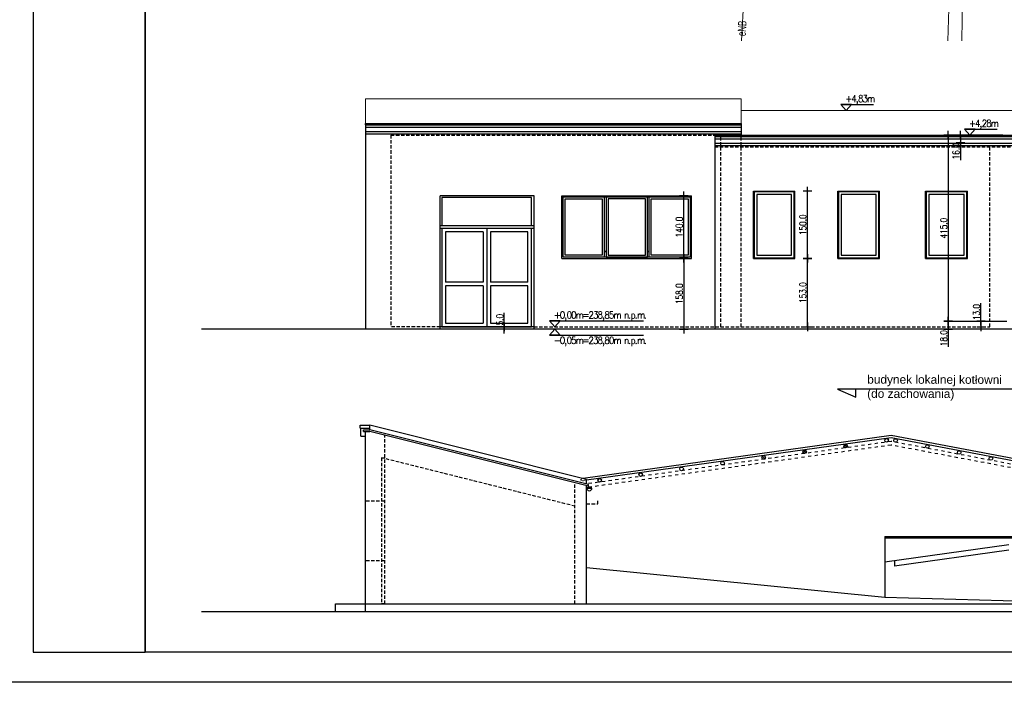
# Model space of a CAD drawing. Header units: millimetres. Extents: x 22865 to 60762, y -18816 to 15611.
# Tile 4 of 256: x 32655 to 34854, y -15364 to -13885. Entities that reach past the tile are written whole.
import ezdxf
from ezdxf.enums import TextEntityAlignment as Align

# ---------------------------------------------------------------- set-up
doc = ezdxf.new("R2010")
doc.units = ezdxf.units.MM
for name, pattern in [('3_SUCP', [0]), ('3_SUEP_A', [0]), ('DASHED', [15, 7, -8]), ('DASHED2', [0.375, 0.25, -0.125])]:
    doc.linetypes.add(name, pattern=pattern)
for name, color, linetype, lineweight in [('CIENKA', 1, 'Continuous', 13), ('Nowe_Archibet 420-K Ściany_Nr_pióra__162', 252, 'Continuous', 5), ('SUEP_E_T_0', 1, 'Continuous', 0), ('SUEP_L_0', 1, '3_SUEP_A', 18)]:
    doc.layers.add(name, color=color, linetype=linetype, lineweight=lineweight)
for name, color, linetype in [('RAMLA', 2, 'Continuous'), ('sciany murowane', 4, 'Continuous'), ('widokowa', 2, 'Continuous'), ('WYMIARY', 6, 'Continuous')]:
    doc.layers.add(name, color=color, linetype=linetype)
doc.layers.add('SUCP_L_0', color=7, linetype='3_SUCP', lineweight=18, true_color=0xd200d2)
doc.styles.add('1-100', font='simplex.shx', dxfattribs={"width": 0.8, "height": 15})
doc.styles.add('1-50', font='simplex.shx', dxfattribs={"width": 0.8, "height": 12})
doc.dimstyles.new('1-100', dxfattribs={"dimscale": 0.5, "dimtxt": 100, "dimasz": 1, "dimexe": 0.18, "dimexo": 0.0625, "dimgap": 5, "dimtad": 1, "dimdec": 1, "dimzin": 0, "dimdsep": 46, "dimtxsty": '1-100', "dimblk1": 'K', "dimblk2": 'K', "dimsah": 1, "dimcen": 0.09, "dimse1": 1, "dimse2": 1, "dimadec": 0, "dimazin": 0, "dimtfac": 1, "dimtdec": 1, "dimtofl": 0, "dimtmove": 0, "dimatfit": 3, "dimldrblk": 'K', "dimfxl": 0, "dimtolj": 1, "dimtzin": 0, "dimarcsym": 0})

# ---------------------------------------------------------------- blocks, each defined once
blk = doc.blocks.new('K')
for p, q in [((-19.1, 0), (19.1, 0)), ((0, -19.1), (0, 19.1))]:
    blk.add_line(p, q)
blk.add_circle((0, 0), 2.02)
blk = doc.blocks.new('*D2435')
at = {"layer": 'WYMIARY', "color": 0, "lineweight": -2}
blk.add_line((34138.3, -14417.9), (34138.3, -14574.9), dxfattribs=at)
at = {"layer": 'WYMIARY', "color": 0, "linetype": 'ByBlock', "lineweight": -2, "xscale": 0.5, "yscale": 0.5, "zscale": 0.5}
for p, rotation in [((34138.3, -14417.4), 90), ((34138.3, -14575.4), 270)]:
    blk.add_blockref('K', p, dxfattribs=dict(at, rotation=rotation))
at = {"layer": 'WYMIARY', "color": 0, "ltscale": 0.2, "insert": (34128.3, -14496.4), "char_height": 15, "attachment_point": 5, "rotation": 90, "style": '1-100'}
blk.add_mtext('\\A1;158.0', dxfattribs=at)
blk = doc.blocks.new('*D2437')
at = {"layer": 'WYMIARY', "color": 0, "lineweight": -2}
blk.add_line((34414.4, -14416.9), (34414.4, -14267.9), dxfattribs=at)
at = {"layer": 'WYMIARY', "color": 0, "linetype": 'ByBlock', "lineweight": -2, "xscale": 0.5, "yscale": 0.5, "zscale": 0.5}
for p, rotation in [((34414.4, -14267.4), 90), ((34414.4, -14417.4), 270)]:
    blk.add_blockref('K', p, dxfattribs=dict(at, rotation=rotation))
at = {"layer": 'WYMIARY', "color": 0, "ltscale": 0.2, "insert": (34404.4, -14342.4), "char_height": 15, "attachment_point": 5, "rotation": 90, "style": '1-100'}
blk.add_mtext('\\A1;150.0', dxfattribs=at)
blk = doc.blocks.new('*D2438')
at = {"layer": 'WYMIARY', "color": 0, "lineweight": -2}
blk.add_line((34414.4, -14569.9), (34414.4, -14417.9), dxfattribs=at)
at = {"layer": 'WYMIARY', "color": 0, "linetype": 'ByBlock', "lineweight": -2, "xscale": 0.5, "yscale": 0.5, "zscale": 0.5}
for p, rotation in [((34414.4, -14417.4), 90), ((34414.4, -14570.4), 270)]:
    blk.add_blockref('K', p, dxfattribs=dict(at, rotation=rotation))
at = {"layer": 'WYMIARY', "color": 0, "ltscale": 0.2, "insert": (34404.4, -14493.9), "char_height": 15, "attachment_point": 5, "rotation": 90, "style": '1-100'}
blk.add_mtext('\\A1;153.0', dxfattribs=at)
blk = doc.blocks.new('*D2443')
at = {"layer": 'WYMIARY', "color": 0, "lineweight": -2}
blk.add_line((34138.3, -14416.9), (34138.3, -14277.9), dxfattribs=at)
at = {"layer": 'WYMIARY', "color": 0, "linetype": 'ByBlock', "lineweight": -2, "xscale": 0.5, "yscale": 0.5, "zscale": 0.5}
for p, rotation in [((34138.3, -14277.4), 90), ((34138.3, -14417.4), 270)]:
    blk.add_blockref('K', p, dxfattribs=dict(at, rotation=rotation))
at = {"layer": 'WYMIARY', "color": 0, "ltscale": 0.2, "insert": (34128.3, -14347.4), "char_height": 15, "attachment_point": 5, "rotation": 90, "style": '1-100'}
blk.add_mtext('\\A1;140.0', dxfattribs=at)
blk = doc.blocks.new('*D3023')
at = {"layer": 'WYMIARY', "color": 0, "lineweight": -2}
for p, q in [((33737.4, -14569.9), (33737.4, -14539.3)), ((33737.4, -14575.9), (33737.4, -14576.4))]:
    blk.add_line(p, q, dxfattribs=at)
at = {"layer": 'WYMIARY', "color": 0, "linetype": 'ByBlock', "lineweight": -2, "xscale": 0.5, "yscale": 0.5, "zscale": 0.5}
for p, rotation in [((33737.4, -14570.4), 270), ((33737.4, -14575.4), 90)]:
    blk.add_blockref('K', p, dxfattribs=dict(at, rotation=rotation))
at = {"layer": 'WYMIARY', "color": 0, "ltscale": 0.2, "insert": (33727.4, -14554.3), "char_height": 15, "attachment_point": 5, "rotation": 90, "style": '1-100'}
blk.add_mtext('\\A1;5.0', dxfattribs=at)
blk = doc.blocks.new('*D3332')
at = {"layer": 'WYMIARY', "color": 0, "lineweight": -2, "ltscale": 0.2}
blk.add_line((34728.9, -14142.9), (34728.9, -14556.9), dxfattribs=at)
at = {"layer": 'WYMIARY', "color": 0, "linetype": 'ByBlock', "lineweight": -2, "xscale": 0.5, "yscale": 0.5, "zscale": 0.5}
for p, rotation in [((34728.9, -14142.4), 90), ((34728.9, -14557.4), 270)]:
    blk.add_blockref('K', p, dxfattribs=dict(at, rotation=rotation))
at = {"layer": 'WYMIARY', "color": 0, "ltscale": 0.2, "insert": (34718.9, -14349.9), "char_height": 15, "attachment_point": 5, "rotation": 90, "style": '1-100'}
blk.add_mtext('\\A1;415.0', dxfattribs=at)
blk = doc.blocks.new('*D3333')
at = {"layer": 'WYMIARY', "color": 0, "lineweight": -2, "ltscale": 0.2}
for p, q in [((34756.3, -14142.9), (34756.3, -14157.9)), ((34756.3, -14158.4), (34756.3, -14198.2))]:
    blk.add_line(p, q, dxfattribs=at)
at = {"layer": 'WYMIARY', "color": 0, "linetype": 'ByBlock', "lineweight": -2, "xscale": 0.5, "yscale": 0.5, "zscale": 0.5}
for p, rotation in [((34756.3, -14142.4), 90), ((34756.3, -14158.4), 270)]:
    blk.add_blockref('K', p, dxfattribs=dict(at, rotation=rotation))
at = {"layer": 'WYMIARY', "color": 0, "ltscale": 0.2, "insert": (34746.3, -14178.5), "char_height": 15, "attachment_point": 5, "rotation": 90, "style": '1-100'}
blk.add_mtext('\\A1;16.0', dxfattribs=at)
blk = doc.blocks.new('*D3334')
at = {"layer": 'WYMIARY', "color": 0, "lineweight": -2, "ltscale": 0.2}
for p, q in [((34802, -14557.4), (34802, -14517.6)), ((34802, -14557.9), (34802, -14569.9))]:
    blk.add_line(p, q, dxfattribs=at)
at = {"layer": 'WYMIARY', "color": 0, "linetype": 'ByBlock', "lineweight": -2, "xscale": 0.5, "yscale": 0.5, "zscale": 0.5}
for p, rotation in [((34802, -14557.4), 90), ((34802, -14570.4), 270)]:
    blk.add_blockref('K', p, dxfattribs=dict(at, rotation=rotation))
at = {"layer": 'WYMIARY', "color": 0, "ltscale": 0.2, "insert": (34792, -14537.3), "char_height": 15, "attachment_point": 5, "rotation": 90, "style": '1-100'}
blk.add_mtext('\\A1;13.0', dxfattribs=at)
blk = doc.blocks.new('*D3335')
at = {"layer": 'WYMIARY', "color": 0, "lineweight": -2, "ltscale": 0.2}
for p, q in [((34728.9, -14557.9), (34728.9, -14574.9)), ((34728.9, -14575.4), (34728.9, -14615.2))]:
    blk.add_line(p, q, dxfattribs=at)
at = {"layer": 'WYMIARY', "color": 0, "linetype": 'ByBlock', "lineweight": -2, "xscale": 0.5, "yscale": 0.5, "zscale": 0.5}
for p, rotation in [((34728.9, -14557.4), 90), ((34728.9, -14575.4), 270)]:
    blk.add_blockref('K', p, dxfattribs=dict(at, rotation=rotation))
at = {"layer": 'WYMIARY', "color": 0, "ltscale": 0.2, "insert": (34718.9, -14595.5), "char_height": 15, "attachment_point": 5, "rotation": 90, "style": '1-100'}
blk.add_mtext('\\A1;18.0', dxfattribs=at)

msp = doc.modelspace()

# ---------------------------------------------------------------- linework, layer by layer
at = {"layer": 'Nowe_Archibet 420-K Ściany_Nr_pióra__162', "ltscale": 0.2}
for p, q in [((33427.28, -14061.33), (33427.28, -14116.4)), ((34266.78, -14061.33), (33427.28, -14061.33)), ((34266.78, -14116.4), (34266.78, -14061.33)), ((34871.78, -14087.33), (34266.78, -14087.33))]:
    msp.add_line(p, q, dxfattribs=at)
at = {"layer": 'RAMLA', "color": 2}
msp.add_line((32935.14, -12456.39), (32935.14, -15296.39), dxfattribs=at)
for points in [[(32935.14, -11231.39), (32685.14, -11231.39), (32685.14, -15296.39), (32935.14, -15296.39)], [(32935.14, -11231.39), (40044.04, -11231.39), (40044.04, -15296.39), (32935.14, -15296.39)]]:
    msp.add_lwpolyline(points, close=True, dxfattribs=at)
at = {"layer": 'sciany murowane', "ltscale": 0.2}
for p, q in [((38075.65, -14575.4), (33061.01, -14575.4)), ((35889.64, -15206.63), (33061.01, -15206.63))]:
    msp.add_line(p, q, dxfattribs=at)
at = {"layer": 'sciany murowane', "color": 2, "ltscale": 0.2}
for p, q in [((34587.28, -15038.63), (35074.28, -15038.63)), ((34587.28, -15038.63), (34587.28, -15174.84)), ((34587.28, -15041.63), (35074.28, -15041.63))]:
    msp.add_line(p, q, dxfattribs=at)
at = {"layer": 'SUCP_L_0', "linetype": '3_SUCP'}
for p, q in [((34728.4, -13931.64), (34732.76, -13747.01)), ((34762.55, -13747.01), (34759.06, -13931.64))]:
    msp.add_line(p, q, dxfattribs=at)
at = {"layer": 'SUEP_L_0', "linetype": '3_SUEP_A'}
msp.add_line((34277.17, -13747.01), (34266.86, -13931.64), dxfattribs=at)
at = {"layer": 'widokowa', "color": 1, "ltscale": 30}
for p, q in [((33427.28, -14116.4), (34266.78, -14116.4)), ((34266.78, -14116.4), (34266.78, -14119.4)), ((34207.78, -14142.4), (34871.78, -14142.4))]:
    msp.add_line(p, q, dxfattribs=at)
at = {"layer": 'widokowa', "color": 1, "ltscale": 0.2}
for p, q in [((33427.28, -14119.4), (33427.28, -14116.4)), ((33804.28, -14344.4), (33594.28, -14344.4)), ((33804.28, -14350.4), (33594.28, -14350.4)), ((33690.28, -14358.4), (33690.28, -14470.4)), ((33698.28, -14350.4), (33698.28, -14570.4)), ((33706.28, -14358.4), (33706.28, -14470.4)), ((33690.28, -14470.4), (33606.28, -14470.4)), ((33690.28, -14478.4), (33606.28, -14478.4)), ((33690.28, -14478.4), (33690.28, -14562.4)), ((33790.28, -14470.4), (33706.28, -14470.4)), ((33790.28, -14478.4), (33706.28, -14478.4)), ((33706.28, -14478.4), (33706.28, -14562.4)), ((33423.28, -14804.09), (33423.28, -14800.09)), ((33423.28, -14800.09), (33437.28, -14800.09)), ((33423.28, -14804.09), (33436.79, -14804.09)), ((33925.28, -14926.21), (33436.79, -14804.09)), ((33925.28, -14922.09), (33437.28, -14800.09)), ((33925.28, -14930.09), (33925.28, -14922.09))]:
    msp.add_line(p, q, dxfattribs=at)
at = {"layer": 'widokowa', "color": 6, "ltscale": 30}
for p, q in [((33427.28, -14119.4), (34266.78, -14119.4)), ((33427.28, -14119.4), (33427.28, -14125.4)), ((34266.78, -14119.4), (34266.78, -14125.4)), ((34207.78, -14145.4), (34877.78, -14145.4))]:
    msp.add_line(p, q, dxfattribs=at)
at = {"layer": 'widokowa', "color": 6, "ltscale": 0.2}
for p, q in [((34266.78, -14125.4), (33427.28, -14125.4)), ((34877.78, -14151.4), (34207.78, -14151.4)), ((33415.78, -14789.63), (33437.28, -14789.63)), ((33415.78, -14796.63), (33415.78, -14789.63)), ((33415.78, -14796.63), (33437.28, -14796.63)), ((33921.28, -14929.09), (33933.28, -14929.09)), ((33921.28, -14930.09), (33933.28, -14930.09))]:
    msp.add_line(p, q, dxfattribs=at)
at = {"layer": 'widokowa', "ltscale": 0.2}
for p, q in [((33427.28, -14125.4), (33427.28, -14575.4)), ((33427.28, -14134.4), (34266.78, -14134.4)), ((33427.28, -14139.4), (34266.78, -14139.4)), ((34207.78, -14139.4), (34207.78, -14575.4)), ((34266.78, -14125.4), (34266.78, -14142.5)), ((34207.78, -14160.4), (34871.78, -14160.4)), ((34207.78, -14160.4), (34871.78, -14160.4)), ((34207.78, -14165.4), (34871.78, -14165.4)), ((34294.28, -14417.4), (34294.28, -14267.4)), ((34294.28, -14267.4), (34386.28, -14267.4)), ((34386.28, -14417.4), (34386.28, -14267.4)), ((34482.28, -14417.4), (34482.28, -14267.4)), ((34482.28, -14267.4), (34575.28, -14267.4)), ((34575.28, -14417.4), (34575.28, -14267.4)), ((34678.28, -14417.4), (34678.28, -14267.4)), ((34678.28, -14267.4), (34772.28, -14267.4)), ((34772.28, -14417.4), (34772.28, -14267.4)), ((33594.28, -14575.4), (33594.28, -14277.4)), ((33804.28, -14277.4), (33594.28, -14277.4)), ((33804.28, -14575.4), (33804.28, -14277.4)), ((33866.28, -14277.4), (34155.28, -14277.4)), ((33866.28, -14417.4), (33866.28, -14277.4)), ((34155.28, -14417.4), (34155.28, -14277.4)), ((33866.28, -14417.4), (34155.28, -14417.4)), ((34294.28, -14417.4), (34386.28, -14417.4)), ((34482.28, -14417.4), (34575.28, -14417.4)), ((34678.28, -14417.4), (34772.28, -14417.4)), ((33804.28, -14570.4), (33594.28, -14570.4)), ((33804.28, -14575.4), (33594.28, -14575.4)), ((33417.28, -14814.63), (33417.28, -14796.63)), ((33417.28, -14814.63), (33427.28, -14814.63)), ((33427.28, -15206.63), (33427.28, -14804.09)), ((33921.28, -15188.63), (33921.28, -14925.21))]:
    msp.add_line(p, q, dxfattribs=at)
at = {"layer": 'widokowa', "color": 1, "linetype": 'DASHED2', "ltscale": 30}
for p, q in [((33484.28, -14142.4), (33484.28, -14570.4)), ((33484.28, -14142.4), (34207.78, -14142.4)), ((34220.78, -14570.4), (34220.78, -14142.4)), ((34266.78, -14570.4), (34266.78, -14142.4)), ((34207.78, -14165.4), (34871.78, -14165.4)), ((34207.78, -14168.4), (34871.78, -14168.4)), ((34821.78, -14570.4), (34821.78, -14168.4)), ((33594.28, -14570.4), (33484.28, -14570.4)), ((33804.28, -14570.4), (34821.78, -14570.4)), ((33470.28, -15188.63), (33470.28, -14812.46)), ((33895.28, -14970.63), (33463.28, -14862.63)), ((33895.28, -15188.63), (33895.28, -14918.71)), ((33921.28, -14965.63), (33946.28, -14965.63)), ((33470.28, -15188.63), (35074.28, -15188.63))]:
    msp.add_line(p, q, dxfattribs=at)
at = {"layer": 'widokowa', "color": 9, "ltscale": 0.2}
for p, q in [((33921.28, -14910.78), (33437.28, -14789.78)), ((33437.28, -14800.09), (33437.28, -14789.78)), ((34601.79, -14812.97), (33913.85, -14908.92)), ((34601.67, -14818.03), (33921.28, -14912.93)), ((35122.35, -14916.44), (34601.67, -14818.03)), ((35123.28, -14911.52), (34601.79, -14812.97)), ((33921.28, -14921.09), (33921.28, -14910.78)), ((34864.28, -15056.63), (34587.28, -15095.27)), ((34864.28, -15068.75), (34609.28, -15104.32)), ((34609.28, -15092.2), (34609.28, -15104.32))]:
    msp.add_line(p, q, dxfattribs=at)
at = {"layer": 'widokowa', "color": 250, "linetype": 'DASHED'}
for p, q in [((34601.28, -14826.16), (33921.28, -14921.01)), ((34601.28, -14834.24), (33921.28, -14929.09)), ((35074.28, -14915.49), (34601.28, -14826.1)), ((35074.28, -14923.63), (34601.28, -14834.24))]:
    msp.add_line(p, q, dxfattribs=at)
at = {"layer": 'widokowa', "color": 2, "ltscale": 0.2}
for p, q in [((34503.71, -14839.77), (34495.71, -14832.81)), ((34320.57, -14865.32), (34312.57, -14858.36)), ((34412.14, -14852.54), (34404.14, -14845.58)), ((34587.28, -15174.84), (33921.28, -15108.63)), ((33360.28, -15188.63), (35124.28, -15188.63)), ((33360.28, -15206.63), (33360.28, -15188.63)), ((35074.28, -15188.63), (34587.28, -15174.84))]:
    msp.add_line(p, q, dxfattribs=at)
at = {"layer": 'widokowa', "color": 250, "linetype": 'DASHED2', "ltscale": 30}
for p, q in [((33463.28, -14862.63), (33470.28, -14862.63)), ((33463.28, -14862.63), (33463.28, -15188.63)), ((33470.28, -14959.63), (33427.28, -14959.63)), ((33470.28, -15092.63), (33427.28, -15092.63)), ((33470.28, -15188.63), (33463.28, -15188.63))]:
    msp.add_line(p, q, dxfattribs=at)
at = {"layer": 'widokowa', "color": 2, "linetype": 'DASHED', "ltscale": 0.2}
for p, q in [((33913.85, -14908.92), (33908.82, -14909.62)), ((33909.51, -14914.58), (33908.82, -14909.62)), ((33921.28, -14912.93), (33909.51, -14914.58))]:
    msp.add_line(p, q, dxfattribs=at)
at = {"layer": 'widokowa', "color": 1, "linetype": 'DASHED'}
msp.add_line((33946.28, -14965.63), (33946.28, -14955.63), dxfattribs=at)
at = {"layer": 'widokowa', "color": 1, "ltscale": 0.2}
for points in [[(34384.78, -14268.9), (34295.78, -14268.9), (34295.78, -14415.9), (34384.78, -14415.9)], [(34573.78, -14268.9), (34483.78, -14268.9), (34483.78, -14415.9), (34573.78, -14415.9)], [(34770.78, -14268.9), (34679.78, -14268.9), (34679.78, -14415.9), (34770.78, -14415.9)], [(33868.78, -14279.9), (34152.78, -14279.9), (34152.78, -14414.9), (33868.78, -14414.9)], [(33960.61, -14414.9), (33868.78, -14414.9), (33868.78, -14279.9), (33960.61, -14279.9)], [(33956.11, -14410.4), (33873.28, -14410.4), (33873.28, -14284.4), (33956.11, -14284.4)], [(33964.61, -14414.9), (34056.95, -14414.9), (34056.95, -14279.9), (33964.61, -14279.9)], [(33969.11, -14410.4), (34052.45, -14410.4), (34052.45, -14284.4), (33969.11, -14284.4)], [(34060.95, -14279.9), (34152.78, -14279.9), (34152.78, -14414.9), (34060.95, -14414.9)], [(34065.45, -14284.4), (34148.28, -14284.4), (34148.28, -14410.4), (34065.45, -14410.4)], [(34378.78, -14274.9), (34301.78, -14274.9), (34301.78, -14409.9), (34378.78, -14409.9)], [(34567.78, -14274.9), (34489.78, -14274.9), (34489.78, -14409.9), (34567.78, -14409.9)], [(34764.78, -14274.9), (34685.78, -14274.9), (34685.78, -14409.9), (34764.78, -14409.9)], [(33798.28, -14350.4), (33598.28, -14350.4), (33598.28, -14570.4), (33798.28, -14570.4)]]:
    msp.add_lwpolyline(points, close=True, dxfattribs=at)
for points in [[(33798.28, -14344.4), (33798.28, -14281.4), (33598.28, -14281.4), (33598.28, -14344.4)], [(33598.28, -14350.4), (33598.28, -14570.4), (33798.28, -14570.4), (33798.28, -14350.4)], [(33690.28, -14358.4), (33606.28, -14358.4), (33606.28, -14470.4)], [(33790.28, -14470.4), (33790.28, -14358.4), (33706.28, -14358.4)], [(33606.28, -14478.4), (33606.28, -14562.4), (33690.28, -14562.4)], [(33706.28, -14562.4), (33790.28, -14562.4), (33790.28, -14478.4)]]:
    msp.add_lwpolyline(points, dxfattribs=at)
for centre in [(34591.27, -14823.56), (34611.28, -14823.92), (34499.71, -14836.29), (34682.28, -14837.34), (34316.57, -14861.84), (34408.14, -14849.06), (34753.28, -14850.75), (34824.28, -14864.17), (34133.42, -14887.38), (34224.99, -14874.61), (33950.28, -14912.93), (34041.85, -14900.16)]:
    msp.add_circle(centre, 4, dxfattribs=at)
at = {"layer": 'widokowa', "color": 6, "ltscale": 0.2}
msp.add_arc((33927.28, -14930.09), 6, 180, 0, dxfattribs=at)
for p in [(33962.61, -14401.95), (34058.95, -14401.95)]:
    msp.add_point(p, dxfattribs=at)
at = {"layer": 'WYMIARY', "ltscale": 0.2}
msp.add_line((34851.11, -14142.37), (34725.85, -14142.37), dxfattribs=at)
at = {"layer": 'WYMIARY'}
msp.add_line((34735.21, -14557.4), (34859.98, -14557.4), dxfattribs=at)
at = {"layer": 'WYMIARY', "color": 3}
for p, q in [((34871.78, -14709.11), (34481.65, -14709.11)), ((34481.65, -14709.11), (34522.25, -14726.92)), ((34522.25, -14726.92), (34522.25, -14709.11))]:
    msp.add_line(p, q, dxfattribs=at)
at = {"layer": 'WYMIARY', "ltscale": 0.2}
msp.add_lwpolyline([(29895.74, -10984.56), (49905.31, -10984.56), (49905.31, -15363.85), (29895.74, -15363.85)], close=True, dxfattribs=at)
at = {"layer": 'WYMIARY'}
for points in [[(34500.92, -14087.43), (34489.05, -14073.67), (34561.89, -14073.67)], [(34500.92, -14087.43), (34512.78, -14073.67), (34489.05, -14073.67)], [(34777.22, -14142.37), (34765.36, -14128.62), (34838.2, -14128.62)], [(34777.22, -14142.37), (34789.09, -14128.62), (34765.36, -14128.62)], [(33850.16, -14570.4), (33838.29, -14556.64), (34048.17, -14556.64)], [(33850.16, -14570.4), (33862.03, -14556.64), (33838.29, -14556.64)], [(33850.16, -14575.4), (33838.29, -14589.15), (34048.17, -14589.15)], [(33850.16, -14575.4), (33862.03, -14589.15), (33838.29, -14589.15)]]:
    msp.add_lwpolyline(points, dxfattribs=at)

# ---------------------------------------------------------------- texts
at = {"layer": 'CIENKA', "color": 2, "insert": (34547.95, -14678.06), "char_height": 19, "width": 655.4139, "attachment_point": 1, "rotation": 359.88303, "style": '1-50'}
msp.add_mtext('{\\W1;\\fArial|b0|i0|c238|p34;budynek lokalnej kotłowni\\P(do zachowania)}', dxfattribs=at)
at = {"layer": 'SUEP_E_T_0', "lineweight": 9, "width": 0.7}
msp.add_text('eNB', height=18.75, rotation=86.80513, dxfattribs=at).set_placement((34268.41, -13903.99), align=Align.MIDDLE)
at = {"layer": 'WYMIARY', "char_height": 15.5, "width": 706.4568, "attachment_point": 1, "style": '1-50'}
for s, insert in [('\\A1;{\\T0.75;\\W0.9;\\FSIMPLEX8.SHX|c226;+4,83m}', (34499.02, -14053.21)), ('\\A1;{\\T0.75;\\W0.9;\\FSIMPLEX8.SHX|c226;+4,28m}', (34775.33, -14108.16)), ('\\A1;{\\T0.75;\\W0.9;\\FSIMPLEX8.SHX|c226;+0,00m=238,85m n.p.m.}', (33848.26, -14536.18)), ('\\A1;{\\T0.75;\\W0.9;\\FSIMPLEX8.SHX|c226;-0,05m=238,80m n.p.m.}', (33848.26, -14592.81))]:
    msp.add_mtext(s, dxfattribs=dict(at, insert=insert))

# ---------------------------------------------------------------- dimensions: what is measured, and where the dimension line sits
at = {"layer": 'WYMIARY', "ltscale": 0.2}
for base, p1, p2, picture, middle in [((34728.9, -14557.4), (34788.48, -14142.37), (34788.48, -14557.4), '*D3332', (34718.9, -14349.88)), ((34756.31, -14158.4), (34770.71, -14142.37), (34770.71, -14158.4), '*D3333', (34746.31, -14178.54)), ((34728.9, -14575.4), (34757.36, -14557.4), (34757.36, -14575.4), '*D3335', (34718.9, -14595.54))]:
    dim = msp.add_linear_dim(base=base, p1=p1, p2=p2, angle=90, dimstyle='1-100', override={"dimtxsty": '1-100', "dimldrblk": 'K'}, dxfattribs=at)
    dim.commit()
    dim.dimension.update_dxf_attribs({"geometry": picture, "text_midpoint": middle})
at = {"layer": 'WYMIARY'}
for base, p1, p2, picture, middle in [((34138.33, -14277.4), (34113.84, -14417.4), (34113.84, -14277.4), '*D2443', (34128.33, -14347.4)), ((34414.35, -14267.4), (34457.47, -14417.4), (34419.22, -14267.4), '*D2437', (34404.35, -14342.4)), ((34138.33, -14575.4), (34135.73, -14417.4), (34135.73, -14575.4), '*D2435', (34128.33, -14496.4)), ((34414.35, -14417.4), (34571.01, -14570.4), (34571.01, -14417.4), '*D2438', (34404.35, -14493.9)), ((33737.42, -14570.4), (33746.55, -14575.4), (33746.55, -14570.4), '*D3023', (33727.42, -14554.32))]:
    dim = msp.add_linear_dim(base=base, p1=p1, p2=p2, angle=90, dimstyle='1-100', override={"dimtxsty": '1-100', "dimldrblk": 'K'}, dxfattribs=at)
    dim.commit()
    dim.dimension.update_dxf_attribs({"geometry": picture, "text_midpoint": middle})
at = {"layer": 'WYMIARY', "ltscale": 0.2}
dim = msp.add_linear_dim(base=(34801.95, -14570.4), p1=(34811.51, -14557.4), p2=(34811.51, -14570.4), angle=90, dimstyle='1-100', override={"dimtxsty": '1-100', "dimldrblk": 'K'}, dxfattribs=at)
dim.commit()
dim.dimension.update_dxf_attribs({"geometry": '*D3334', "text_midpoint": (34801.95, -14537.25), "dimtype": 160})

doc.saveas('drawing.dxf')
